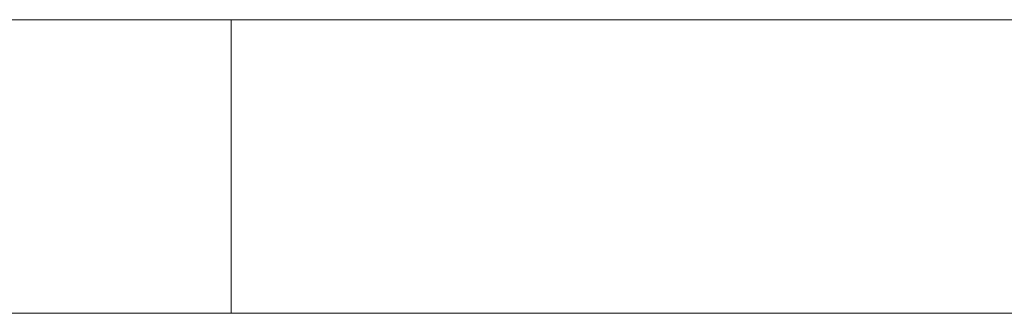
# Model space of a CAD drawing. Header units: centimetres. Extents: x -35.4 to 36.6, y -19.9 to 18.9.
# Tile 252 of 256: x -3.7 to 16.4, y 12.9 to 18.9. Entities that reach past the tile are written whole.
import ezdxf

# ---------------------------------------------------------------- set-up
doc = ezdxf.new("R2010")
doc.units = ezdxf.units.CM
doc.header["$LTSCALE"] = 2.54
doc.layers.add('Lucido design-1', color=7, linetype='Continuous')

# ---------------------------------------------------------------- blocks, each defined once
blk = doc.blocks.new('Gruppo-1')
at = {"color": 92, "linetype": 'Continuous', "lineweight": 9}
for points, invisible_edges in [([(-23.42, 12.9, 0), (0.631, 18.9, 0), (-35.42, 18.9, 0), (-23.42, 12.9, 0)], 13), ([(-23.42, 12.9, -1.2), (0.631, 18.9, -1.2), (-35.42, 18.9, -1.2), (-23.42, 12.9, -1.2)], 13), ([(-23.42, 12.9, 0), (0.631, 12.9, 0), (0.631, 18.9, 0), (-23.42, 12.9, 0)], 12), ([(-23.42, 12.9, -1.2), (0.631, 12.9, -1.2), (0.631, 18.9, -1.2), (-23.42, 12.9, -1.2)], 12), ([(0.631, 18.9, 0), (0.631, 12.9, 0), (24.58, 12.9, 0), (0.631, 18.9, 0)], 12), ([(36.58, 18.9, 0), (0.631, 18.9, 0), (24.58, 12.9, 0), (36.58, 18.9, 0)], 14), ([(0.631, 18.9, -1.2), (0.631, 12.9, -1.2), (24.58, 12.9, -1.2), (0.631, 18.9, -1.2)], 12), ([(36.58, 18.9, -1.2), (0.631, 18.9, -1.2), (24.58, 12.9, -1.2), (36.58, 18.9, -1.2)], 14)]:
    blk.add_3dface(points, dxfattribs=dict(at, invisible_edges=invisible_edges))
for points in [[(-35.42, 18.9, -1.2), (-35.42, 18.9, 0), (0.631, 18.9, 0), (0.631, 18.9, -1.2)], [(0.631, 18.9, -1.2), (0.631, 18.9, 0), (36.58, 18.9, 0), (36.58, 18.9, -1.2)], [(0.631, 12.9, -1.2), (0.631, 12.9, 0), (0.631, 18.9, 0), (0.631, 18.9, -1.2)], [(0.631, 18.9, -1.2), (0.631, 18.9, 0), (0.631, 12.9, 0), (0.631, 12.9, -1.2)], [(0.631, 12.9, -1.2), (0.631, 12.9, 0), (-23.42, 12.9, 0), (-23.42, 12.9, -1.2)], [(24.58, 12.9, -1.2), (24.58, 12.9, 0), (0.631, 12.9, 0), (0.631, 12.9, -1.2)]]:
    blk.add_3dface(points, dxfattribs=at)

msp = doc.modelspace()

# ---------------------------------------------------------------- block references
at = {"layer": 'Lucido design-1', "color": 7}
msp.add_blockref('Gruppo-1', (0, 0), dxfattribs=at)

doc.saveas('drawing.dxf')
